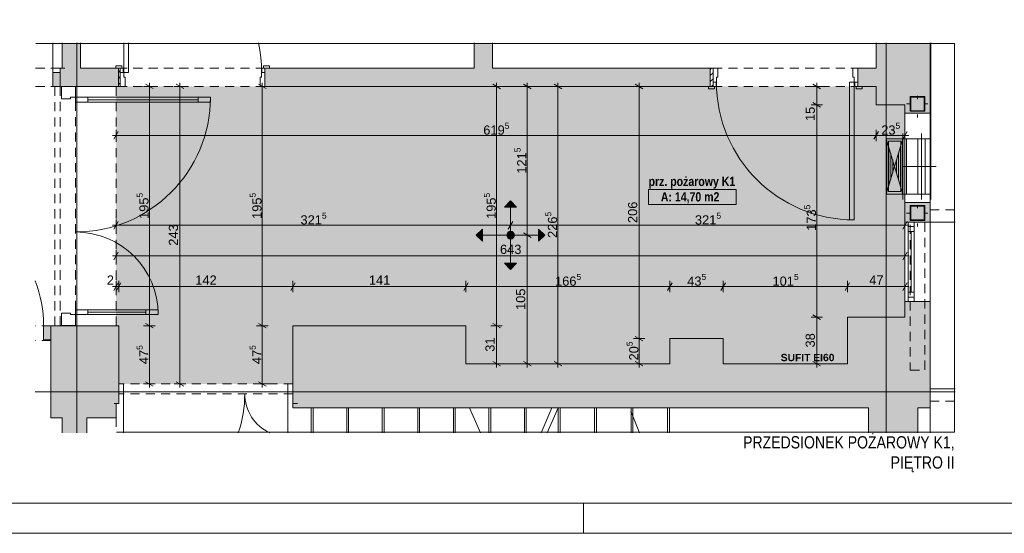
# Paper-space layout 'A-56 UKŁAD SUFITÓW PODWIESZONYCH' of a CAD drawing. Header units: millimetres. Extents: x 0 to 800, y 0 to 594.
# Tile 6 of 27: x 348 to 509, y 0 to 84. Entities that reach past the tile are written whole.
import ezdxf
from ezdxf.xclip import XClip

# ---------------------------------------------------------------- set-up
doc = ezdxf.new("R2010")
doc.units = ezdxf.units.MM
doc.header["$MEASUREMENT"] = 0
doc.header["$XCLIPFRAME"] = 0
for name, pattern in [('DASHDOT', [254, 127, -63.5, 0, -63.5]), ('DASHDOTX2', [1000, 500, -250, 0, -250]), ('DOT2', [3, 0.5, -2.5]), ('GESTRICHELT2', [93.75, 62.5, -31.25]), ('Przer. długie kreski', [2.5, 1.5, -1]), ('PRZERYWANA_DU_A', [550, 350, -200])]:
    doc.linetypes.add(name, pattern=pattern)
for name, color, linetype, lineweight in [('A_Arkusz_Nr_pióra__1', 7, 'Continuous', 20), ('A_opis_Nr_pióra__1', 7, 'Continuous', 20), ('A_strefy_Nr_pióra__1', 7, 'Continuous', 20), ('A_sufity projektowane wymiary_Nr_pióra__1', 7, 'Continuous', 20), ('A_sufity projektowane wymiary_Nr_pióra__2', 8, 'Continuous', 13), ('A_ściany proj_Nr_pióra__1', 7, 'Continuous', 20), ('A_ściany_Nr_pióra__1', 7, 'Continuous', 20), ('Drzwi Archicad_Nr_pióra__1', 7, 'Continuous', 20), ('Drzwi Archicad_Nr_pióra__3', 252, 'Continuous', 13)]:
    doc.layers.add(name, color=color, linetype=linetype, lineweight=lineweight)
for name, color, linetype, lineweight, true_color in [('A_Arkusz_Nr_pióra__237', 7, 'Continuous', 5, 0x343434), ('A_konstrukcja stalowa_Nr_pióra__10', 7, 'Continuous', 13, 0x4b4b4b), ('A_konstrukcja_Nr_pióra__10', 7, 'Continuous', 13, 0x4b4b4b), ('A_osie_Nr_pióra__16', 7, 'Continuous', 5, 0x0f0f0f), ('A_sanitarne_Nr_pióra__6', 7, 'Continuous', 13, 0xa9a9a9), ('A_schody_Nr_pióra__10', 7, 'Continuous', 13, 0x4b4b4b), ('A_schody_Nr_pióra__4', 7, 'Continuous', 18, 0x4b4b4b), ('A_sufity projektowane opisy_Nr_pióra__19', 7, 'Continuous', 5, 0x191919), ('A_sufity projektowane opisy_Nr_pióra__8', 7, 'Continuous', 13, 0x4c4c4c), ('A_ściany proj_Nr_pióra__21', 7, 'Continuous', 5, 0xb0b0b0), ('A_ściany_Nr_pióra__10', 7, 'Continuous', 13, 0x4b4b4b), ('A_ściany_Nr_pióra__19', 7, 'Continuous', 5, 0x191919), ('Nowe_A_sufity projektowane opisy_Nr_pióra__19', 7, 'Continuous', 5, 0x191919), ('Okna Archicada_Nr_pióra__19', 7, 'Continuous', 5, 0x191919)]:
    doc.layers.add(name, color=color, linetype=linetype, lineweight=lineweight, true_color=true_color)
for name, color, linetype in [('A_konstrukcja stalowa', 7, 'Continuous'), ('A_sufity projektowane', 7, 'Continuous'), ('A_ściany', 7, 'Continuous'), ('A_ściany proj', 7, 'Continuous'), ('Drzwi Archicad', 7, 'Continuous'), ('Nowe_A_strefy', 7, 'Continuous'), ('Nowe_A_sufity projektowane opisy', 7, 'Continuous')]:
    doc.layers.add(name, color=color, linetype=linetype)
doc.styles.add('STYL_AUTOMATYCZNY_1', font='arial.ttf')
doc.styles.add('STYL_AUTOMATYCZNY_2', font='ARIALN.TTF')
doc.styles.add('STYL_AUTOMATYCZNY_3', font='arial.ttf')
doc.styles.add('STYL_AUTOMATYCZNY_4', font='arial.ttf')
doc.styles.add('STYL_AUTOMATYCZNY_5', font='ARIALN.TTF')
pattern_1 = [(45, (-3721.2302, -867.0413), (-0.49497475, 0.49497475), [])]
pattern_2 = [(0, (-3721.2302, -867.0413), (0, 1), [0, -1])]

# ---------------------------------------------------------------- blocks, each defined once
blk = doc.blocks.new('Rysunek_7_7', base_point=(-3721.23, -867.04))
at = {"layer": 'A_konstrukcja stalowa', "linetype": 'Continuous', "lineweight": 0, "true_color": 0x252525}
h = blk.add_hatch(color=250, dxfattribs=at)
h.paths.add_polyline_path([(493.25, 68.89), (495.65, 68.89), (495.65, 71.29), (493.25, 71.29)])
h.paths.add_polyline_path([(493.35, 68.99), (493.35, 71.19), (495.55, 71.19), (495.55, 68.99)], flags=0)
h = blk.add_hatch(color=250, dxfattribs=at)
h.paths.add_polyline_path([(493.25, 51.09), (495.65, 51.09), (495.65, 53.49), (493.25, 53.49)])
h.paths.add_polyline_path([(493.35, 51.19), (493.35, 53.39), (495.55, 53.39), (495.55, 51.19)], flags=0)
at = {"layer": 'A_sufity projektowane', "linetype": 'Continuous', "lineweight": 0, "true_color": 0x4b4b4b}
h = blk.add_hatch(dxfattribs=at)
h.set_pattern_fill('do_wyburzenia_0007', color=251, style=0, pattern_type=2)
h.set_pattern_definition([(0, (423.85285, 49.7493), (0, 0.75), [0, -0.75])])
h.paths.add_polyline_path([(363.76, 33.89), (364.18, 33.89), (364.18, 24.39), (392.58, 24.39), (392.58, 33.89), (420.8, 33.89), (420.8, 27.69), (454.06, 27.69), (454.06, 31.79), (462.76, 31.79), (462.76, 27.69), (483.02, 27.69), (483.02, 35.29), (492.4, 35.29), (492.4, 69.95), (487.7, 69.95), (487.7, 72.95), (363.76, 72.95)])
at = {"layer": 'A_ściany', "linetype": 'Continuous', "lineweight": 0, "true_color": 0x000000}
for points in [[(354.98, 80.05), (354.98, 72.94), (357.98, 72.94), (357.98, 80.05)], [(422.14, 80.05), (422.14, 72.94), (425.14, 72.94), (425.14, 80.05)], [(487.7, 80.05), (487.7, 69.95), (496.5, 69.95), (496.5, 80.05)], [(354.98, 75.95), (354.64, 75.95), (354.64, 72.95), (354.98, 72.95)], [(364.14, 72.95), (364.14, 75.95), (357.98, 75.95), (357.98, 72.95)], [(422.14, 75.95), (388.04, 75.95), (388.04, 72.95), (422.14, 72.95)], [(460.64, 72.95), (460.64, 75.95), (425.14, 75.95), (425.14, 72.95)], [(484.7, 75.95), (484.7, 72.95), (487.7, 72.95), (487.7, 75.95)], [(496.5, 69.95), (492.4, 69.95), (492.4, 68.59), (493.9, 68.59), (496.5, 68.59)], [(492.4, 50.79), (496.5, 50.79), (496.5, 53.99), (493.9, 53.99), (492.4, 53.99)], [(492.4, 35.29), (496.5, 20.49), (496.5, 37.87), (492.4, 37.87)], [(363.76, 33.89), (353.14, 33.89), (353.14, 18.88), (363.76, 18.88)], [(363.76, 21.19), (364.18, 21.19), (364.18, 33.89), (363.76, 33.89)], [(392.58, 21.19), (392.6, 21.19), (392.6, 33.89), (392.58, 33.89)], [(420.8, 33.89), (392.6, 33.89), (392.6, 20.49), (420.8, 20.49)], [(492.4, 35.29), (483.02, 35.29), (483.02, 20.49), (496.5, 20.49)], [(462.76, 31.79), (454.06, 31.79), (454.06, 20.49), (462.76, 20.49)], [(454.06, 27.69), (420.8, 27.69), (420.8, 20.49), (454.06, 20.49)], [(483.02, 27.69), (462.76, 27.69), (462.76, 20.49), (483.02, 20.49)], [(486.46, 20.49), (486.46, 16.39), (494.5, 16.39), (494.5, 20.49)], [(358.98, 18.88), (354.98, 18.88), (354.98, 16.39), (358.98, 16.39)]]:
    blk.add_hatch(color=18, dxfattribs=at).paths.add_polyline_path(points)
at = {"layer": 'A_ściany proj', "linetype": 'Continuous', "lineweight": 0, "true_color": 0x000000}
h = blk.add_hatch(dxfattribs=at)
h.set_pattern_fill('bloczki_ceramiczne_0007', color=18, style=0, pattern_type=2)
h.set_pattern_definition(pattern_1)
h.paths.add_polyline_path([(364.14, 72.95), (364.44, 72.95), (364.44, 75.95), (364.14, 75.95)])
h = blk.add_hatch(dxfattribs=at)
h.set_pattern_fill('bloczki_ceramiczne_0007', color=18, style=0, pattern_type=2)
h.set_pattern_definition(pattern_1)
h.paths.add_polyline_path([(460.64, 72.95), (461.1, 72.95), (461.1, 75.95), (460.64, 75.95)])
at = {"layer": 'A_ściany proj', "linetype": 'Continuous', "lineweight": 0, "true_color": 0x4b4b4b}
h = blk.add_hatch(dxfattribs=at)
h.set_pattern_fill('gypsum_0007', color=251, style=0, pattern_type=2)
h.set_pattern_definition(pattern_2)
h.paths.add_polyline_path([(354.65, 33.89), (354.9, 33.89), (354.9, 33.95), (354.65, 33.95)])
h = blk.add_hatch(dxfattribs=at)
h.set_pattern_fill('gypsum_0007', color=251, style=0, pattern_type=2)
h.set_pattern_definition(pattern_2)
h.paths.add_polyline_path([(355.15, 33.95), (354.9, 33.95), (354.9, 33.89), (355.15, 33.89)])
h = blk.add_hatch(dxfattribs=at)
h.set_pattern_fill('batt_insulation_0007', color=251, style=0, pattern_type=2)
h.set_pattern_definition([(60, (-3721.23022, -867.04132), (-0.259807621, 0.15), []), (120, (-3721.23022, -867.04132), (0.259807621, 0.15), [])])
h.paths.add_polyline_path([(356.65, 33.95), (355.15, 33.95), (355.15, 33.89), (356.65, 33.89)])
h = blk.add_hatch(dxfattribs=at)
h.set_pattern_fill('gypsum_0007', color=251, style=0, pattern_type=2)
h.set_pattern_definition(pattern_2)
h.paths.add_polyline_path([(356.65, 33.89), (356.9, 33.89), (356.9, 33.95), (356.65, 33.95)])
h = blk.add_hatch(dxfattribs=at)
h.set_pattern_fill('gypsum_0007', color=251, style=0, pattern_type=2)
h.set_pattern_definition(pattern_2)
h.paths.add_polyline_path([(356.9, 33.95), (356.9, 33.89), (357.15, 33.89), (357.15, 33.95)])
at = {"layer": 'Drzwi Archicad', "linetype": 'Continuous', "lineweight": 0, "true_color": 0xfdfdfd}
for points in [[(354.64, 75.25), (353.44, 75.25), (353.44, 72.95), (354.64, 72.95)], [(353.14, 31.59), (353.14, 33.89), (351.94, 33.89), (351.94, 31.59)]]:
    blk.add_hatch(color=7, dxfattribs=at).paths.add_polyline_path(points)
at = {"layer": 'Nowe_A_strefy', "linetype": 'Continuous', "lineweight": 0, "true_color": 0x191919}
blk.add_hatch(color=250, dxfattribs=at).paths.add_polyline_path([(428.08, 49.29, 1), (428.08, 48.05, 0.414214), (428.7, 48.67, 0.414214)])
at = {"layer": 'Nowe_A_sufity projektowane opisy', "linetype": 'Continuous', "lineweight": 0, "true_color": 0x191919}
for points in [[(428.08, 54.25), (427.08, 53.25), (429.08, 53.25)], [(422.5, 48.67), (423.5, 47.67), (423.5, 49.67)], [(433.66, 48.67), (432.66, 49.67), (432.66, 47.67)], [(428.08, 43.09), (429.08, 44.09), (427.08, 44.09)]]:
    blk.add_hatch(color=250, dxfattribs=at).paths.add_polyline_path(points)
at = {"layer": 'A_konstrukcja stalowa_Nr_pióra__10', "color": 251, "linetype": 'DOT2', "lineweight": 13, "true_color": 0x4b4b4b}
for p, q in [((494.45, 67.89), (494.45, 72.29)), ((492.65, 70.09), (496.25, 70.09)), ((494.45, 50.09), (494.45, 54.49)), ((492.65, 52.29), (496.25, 52.29))]:
    blk.add_line(p, q, dxfattribs=at)
at = {"layer": 'A_konstrukcja stalowa_Nr_pióra__10', "color": 251, "linetype": 'Continuous', "lineweight": 13, "true_color": 0x4b4b4b}
for p, q in [((495.65, 71.29), (493.25, 71.29)), ((493.25, 71.29), (493.25, 68.89)), ((493.35, 68.99), (493.35, 71.19)), ((493.35, 71.19), (495.55, 71.19)), ((495.55, 71.19), (495.55, 68.99)), ((495.65, 68.89), (495.65, 71.29)), ((493.25, 68.89), (495.65, 68.89)), ((495.55, 68.99), (493.35, 68.99)), ((495.65, 53.49), (493.25, 53.49)), ((493.25, 53.49), (493.25, 51.09)), ((493.35, 51.19), (493.35, 53.39)), ((493.35, 53.39), (495.55, 53.39)), ((495.55, 53.39), (495.55, 51.19)), ((495.65, 51.09), (495.65, 53.49)), ((493.25, 51.09), (495.65, 51.09)), ((495.55, 51.19), (493.35, 51.19))]:
    blk.add_line(p, q, dxfattribs=at)
at = {"layer": 'A_konstrukcja stalowa_Nr_pióra__10', "color": 251, "linetype": 'Przer. długie kreski', "lineweight": 13, "true_color": 0x4b4b4b, "flags": 128}
blk.add_lwpolyline([(493.25, 26.61), (495.65, 26.61), (495.65, 51.09), (493.25, 51.09)], close=True, dxfattribs=at)
at = {"layer": 'A_konstrukcja_Nr_pióra__10', "color": 251, "linetype": 'Przer. długie kreski', "lineweight": 13, "true_color": 0x4b4b4b}
for p, q in [((353.76, 33.89), (353.76, 72.89)), ((354.65, 33.89), (354.65, 72.95)), ((363.76, 33.89), (363.76, 72.89)), ((363.76, 18.88), (363.75, 16.39))]:
    blk.add_line(p, q, dxfattribs=at)
at = {"layer": 'A_osie_Nr_pióra__16', "color": 250, "linetype": 'DASHDOTX2', "lineweight": 5, "true_color": 0x0f0f0f}
for p, q in [((357.36, 80.05), (357.36, 16.39)), ((489.36, 80.05), (489.36, 16.39)), ((500.6, 23.11), (350.55, 23.11))]:
    blk.add_line(p, q, dxfattribs=at)
at = {"layer": 'A_sanitarne_Nr_pióra__6', "color": 253, "linetype": 'Continuous', "lineweight": 13, "true_color": 0xa9a9a9}
for p, q in [((496.6, 54.49), (496.6, 80.05)), ((489.36, 54.49), (489.36, 65.29)), ((496.6, 64.39), (489.36, 64.39)), ((489.36, 55.39), (492.06, 64.39)), ((492.06, 55.39), (489.36, 64.39)), ((492.06, 54.49), (492.06, 65.29)), ((492.06, 54.49), (492.06, 65.29)), ((492.66, 55.39), (492.66, 64.39)), ((494.5, 55.39), (494.5, 64.39)), ((495.1, 54.49), (495.1, 65.29)), ((495.7, 55.39), (495.7, 64.39)), ((489.44, 55.66), (489.44, 64.12)), ((491.71, 63.99), (489.71, 63.99)), ((489.71, 63.99), (489.71, 55.79)), ((489.76, 56.71), (489.76, 63.06)), ((491.67, 56.71), (491.67, 63.06)), ((491.71, 55.79), (491.71, 63.99)), ((491.98, 55.66), (491.98, 64.12)), ((490.08, 57.77), (490.08, 62.01)), ((491.35, 57.77), (491.35, 62.01)), ((490.4, 58.83), (490.4, 60.95)), ((491.03, 58.83), (491.03, 60.95)), ((496.6, 55.39), (489.36, 55.39)), ((489.71, 55.79), (491.71, 55.79))]:
    blk.add_line(p, q, dxfattribs=at)
at = {"layer": 'A_sanitarne_Nr_pióra__6', "color": 253, "linetype": 'DASHDOT', "lineweight": 13, "true_color": 0xa9a9a9}
blk.add_line((497.5, 59.89), (492.06, 59.89), dxfattribs=at)
at = {"layer": 'A_schody_Nr_pióra__10', "color": 251, "linetype": 'GESTRICHELT2', "lineweight": 13, "true_color": 0x4b4b4b}
for p, q in [((395.88, 20.49), (395.88, 16.39)), ((401.67, 20.49), (401.67, 16.39)), ((407.47, 20.49), (407.47, 16.39)), ((413.26, 20.49), (413.26, 16.39)), ((419.06, 20.49), (419.06, 16.39)), ((424.85, 20.49), (424.85, 16.39)), ((430.64, 20.49), (430.64, 16.39)), ((436.16, 20.49), (436.16, 16.39)), ((442.1, 20.49), (442.1, 16.39)), ((448.05, 20.49), (448.05, 16.39)), ((454, 20.49), (454, 16.39))]:
    blk.add_line(p, q, dxfattribs=at)
at = {"layer": 'A_schody_Nr_pióra__4', "color": 251, "linetype": 'Continuous', "lineweight": 18, "true_color": 0x4b4b4b}
for p, q in [((395.58, 20.49), (395.58, 16.39)), ((401.37, 20.49), (401.37, 16.39)), ((407.17, 20.49), (407.17, 16.39)), ((412.96, 20.49), (412.96, 16.39)), ((418.76, 20.49), (418.76, 16.39)), ((421.4, 20.49), (423.17, 16.39)), ((424.55, 20.49), (424.55, 16.39)), ((430.34, 20.49), (430.34, 16.39)), ((433.08, 16.39), (434.84, 20.49)), ((434.08, 16.39), (435.84, 20.49)), ((435.86, 20.49), (435.86, 16.39)), ((441.8, 20.49), (441.8, 16.39)), ((447.68, 19.94), (449.1, 16.39)), ((447.75, 20.49), (447.75, 16.39)), ((453.7, 20.49), (453.7, 16.39))]:
    blk.add_line(p, q, dxfattribs=at)
at = {"layer": 'A_strefy_Nr_pióra__1', "color": 7, "linetype": 'Continuous', "lineweight": 20}
for p, q in [((450.59, 56.15), (450.59, 53.68)), ((450.59, 56.15), (464.87, 56.15)), ((464.87, 56.15), (464.87, 53.68)), ((450.59, 53.68), (464.87, 53.68))]:
    blk.add_line(p, q, dxfattribs=at)
at = {"layer": 'A_sufity projektowane opisy_Nr_pióra__19', "color": 250, "linetype": 'PRZERYWANA_DU_A', "lineweight": 5, "true_color": 0x191919, "flags": 128}
blk.add_lwpolyline([(350.65, 79.95), (500.5, 79.95), (500.5, 16.49), (350.65, 16.49)], close=True, dxfattribs=at)
at = {"layer": 'A_sufity projektowane wymiary_Nr_pióra__1', "color": 7, "linetype": 'Continuous', "lineweight": 20}
for p, q in [((369.8, 72.59), (368.55, 73.31)), ((374.8, 72.59), (373.55, 73.31)), ((388.22, 72.59), (386.97, 73.31)), ((426.42, 72.58), (425.17, 73.3)), ((431.42, 72.58), (430.17, 73.3)), ((436.43, 72.58), (435.17, 73.3)), ((449.68, 72.58), (448.43, 73.3)), ((478.65, 72.58), (477.39, 73.3)), ((477.39, 70.31), (478.65, 69.59)), ((364.12, 65.57), (363.4, 64.32)), ((488.06, 65.57), (487.34, 64.32)), ((492.04, 64.32), (492.76, 65.57)), ((364.12, 50.91), (363.4, 49.66)), ((428.44, 50.91), (427.72, 49.66)), ((492.04, 49.66), (492.76, 50.91)), ((430.17, 49.03), (431.42, 48.31)), ((364.12, 45.91), (363.4, 44.66)), ((492.04, 44.66), (492.76, 45.91)), ((364.12, 40.91), (363.4, 39.66)), ((364.54, 40.91), (363.82, 39.66)), ((392.96, 40.91), (392.24, 39.66)), ((421.16, 40.91), (420.44, 39.66)), ((454.42, 40.91), (453.7, 39.66)), ((463.12, 40.91), (462.4, 39.66)), ((483.38, 40.91), (482.66, 39.66)), ((492.04, 39.66), (492.76, 40.91)), ((477.39, 35.65), (478.65, 34.93)), ((368.55, 34.25), (369.8, 33.53)), ((386.97, 34.25), (388.22, 33.53)), ((425.17, 34.25), (426.42, 33.53)), ((448.43, 32.15), (449.68, 31.43)), ((425.17, 28.05), (426.42, 27.33)), ((430.17, 28.05), (431.42, 27.33)), ((435.17, 28.05), (436.43, 27.33)), ((448.43, 28.05), (449.68, 27.33)), ((477.39, 28.05), (478.65, 27.33)), ((368.55, 24.75), (369.8, 24.03)), ((373.55, 24.75), (374.8, 24.03)), ((386.97, 24.75), (388.22, 24.03))]:
    blk.add_line(p, q, dxfattribs=at)
at = {"layer": 'A_sufity projektowane wymiary_Nr_pióra__2', "color": 8, "linetype": 'Continuous', "lineweight": 13}
for p, q in [((370.12, 72.95), (368.24, 72.95)), ((369.18, 72.95), (369.18, 73.56)), ((369.18, 33.89), (369.18, 72.95)), ((375.12, 72.95), (373.24, 72.95)), ((374.18, 72.95), (374.18, 73.56)), ((374.18, 24.39), (374.18, 72.95)), ((388.54, 72.95), (386.66, 72.95)), ((387.6, 72.95), (387.6, 73.56)), ((387.6, 33.89), (387.6, 72.95)), ((426.74, 72.94), (424.86, 72.94)), ((425.8, 72.94), (425.8, 73.55)), ((425.8, 33.89), (425.8, 72.94)), ((431.74, 72.94), (429.86, 72.94)), ((430.8, 72.94), (430.8, 73.55)), ((430.8, 48.67), (430.8, 72.94)), ((436.74, 72.94), (434.86, 72.94)), ((435.8, 72.94), (435.8, 73.55)), ((435.8, 27.69), (435.8, 72.94)), ((450, 72.94), (448.12, 72.94)), ((449.06, 72.94), (449.06, 73.55)), ((449.06, 31.79), (449.06, 72.94)), ((478.96, 72.94), (477.08, 72.94)), ((478.02, 72.94), (478.02, 73.55)), ((478.02, 69.95), (478.02, 72.94)), ((478.96, 69.95), (477.08, 69.95)), ((478.02, 35.29), (478.02, 69.95)), ((363.76, 64.01), (363.76, 65.89)), ((487.7, 64.01), (487.7, 65.89)), ((492.4, 64.01), (492.4, 65.89)), ((363.15, 64.95), (363.76, 64.95)), ((363.76, 64.95), (487.7, 64.95)), ((487.7, 64.95), (492.4, 64.95)), ((492.4, 64.95), (493.01, 64.95)), ((363.15, 50.29), (363.76, 50.29)), ((363.76, 49.35), (363.76, 51.23)), ((363.76, 50.29), (428.08, 50.29)), ((428.08, 49.35), (428.08, 51.23)), ((428.08, 50.29), (492.4, 50.29)), ((492.4, 49.35), (492.4, 51.23)), ((492.4, 50.29), (493.01, 50.29)), ((431.74, 48.67), (429.86, 48.67)), ((430.8, 27.69), (430.8, 48.67)), ((363.15, 45.29), (363.76, 45.29)), ((363.76, 44.35), (363.76, 46.23)), ((363.76, 45.29), (492.4, 45.29)), ((492.4, 44.35), (492.4, 46.23)), ((492.4, 45.29), (493.01, 45.29)), ((363.15, 40.29), (363.76, 40.29)), ((363.76, 39.35), (363.76, 41.23)), ((363.76, 40.29), (364.18, 40.29)), ((364.18, 39.35), (364.18, 41.23)), ((364.18, 40.29), (392.6, 40.29)), ((392.6, 39.35), (392.6, 41.23)), ((392.6, 40.29), (420.8, 40.29)), ((420.8, 39.35), (420.8, 41.23)), ((420.8, 40.29), (454.06, 40.29)), ((454.06, 39.35), (454.06, 41.23)), ((454.06, 40.29), (462.76, 40.29)), ((462.76, 39.35), (462.76, 41.23)), ((462.76, 40.29), (483.02, 40.29)), ((483.02, 39.35), (483.02, 41.23)), ((483.02, 40.29), (492.4, 40.29)), ((492.4, 39.35), (492.4, 41.23)), ((492.4, 40.29), (493.01, 40.29)), ((370.12, 33.89), (368.24, 33.89)), ((369.18, 24.39), (369.18, 33.89)), ((388.54, 33.89), (386.66, 33.89)), ((387.6, 24.39), (387.6, 33.89)), ((426.74, 33.89), (424.86, 33.89)), ((425.8, 27.69), (425.8, 33.89)), ((478.96, 35.29), (477.08, 35.29)), ((478.02, 27.69), (478.02, 35.29)), ((450, 31.79), (448.12, 31.79)), ((449.06, 27.69), (449.06, 31.79)), ((426.74, 27.69), (424.86, 27.69)), ((425.8, 27.08), (425.8, 27.69)), ((431.74, 27.69), (429.86, 27.69)), ((430.8, 27.08), (430.8, 27.69)), ((436.74, 27.69), (434.86, 27.69)), ((435.8, 27.08), (435.8, 27.69)), ((450, 27.69), (448.12, 27.69)), ((449.06, 27.08), (449.06, 27.69)), ((478.96, 27.69), (477.08, 27.69)), ((478.02, 27.08), (478.02, 27.69)), ((370.12, 24.39), (368.24, 24.39)), ((369.18, 23.78), (369.18, 24.39)), ((375.12, 24.39), (373.24, 24.39)), ((374.18, 23.78), (374.18, 24.39)), ((388.54, 24.39), (386.66, 24.39)), ((387.6, 23.78), (387.6, 24.39))]:
    blk.add_line(p, q, dxfattribs=at)
at = {"layer": 'A_ściany proj_Nr_pióra__1', "color": 7, "linetype": 'Continuous', "lineweight": 20, "flags": 128}
for points in [[(364.44, 75.95), (364.14, 75.95)], [(364.14, 75.95), (364.14, 72.95)], [(364.44, 72.95), (364.44, 75.95)], [(461.1, 75.95), (460.64, 75.95)], [(460.64, 75.95), (460.64, 72.95)], [(461.1, 72.95), (461.1, 75.95)], [(364.14, 72.95), (364.44, 72.95)], [(460.64, 72.95), (461.1, 72.95)], [(354.65, 33.95), (354.65, 33.89)]]:
    blk.add_lwpolyline(points, dxfattribs=at)
at = {"layer": 'A_ściany proj_Nr_pióra__21', "color": 253, "linetype": 'Continuous', "lineweight": 5, "true_color": 0xb0b0b0}
for p, q in [((354.85, 72.95), (354.65, 72.95)), ((354.9, 72.95), (354.85, 72.95)), ((355.15, 72.95), (354.9, 72.95)), ((356.65, 72.95), (355.15, 72.95)), ((356.9, 72.95), (356.65, 72.95)), ((357.15, 72.95), (356.9, 72.95)), ((354.85, 33.95), (354.65, 33.95)), ((354.9, 33.95), (354.85, 33.95)), ((354.9, 33.95), (354.9, 33.89)), ((355.15, 33.95), (354.9, 33.95)), ((355.15, 33.95), (355.15, 33.89)), ((356.65, 33.95), (355.15, 33.95)), ((356.65, 33.89), (356.65, 33.95)), ((356.9, 33.95), (356.65, 33.95)), ((356.9, 33.89), (356.9, 33.95)), ((357.15, 33.95), (356.9, 33.95))]:
    blk.add_line(p, q, dxfattribs=at)
at = {"layer": 'A_ściany proj_Nr_pióra__21', "color": 253, "linetype": 'Continuous', "lineweight": 5, "true_color": 0xb0b0b0, "flags": 128}
for points in [[(354.65, 33.89), (354.9, 33.89)], [(354.9, 33.89), (355.15, 33.89)], [(355.15, 33.89), (356.65, 33.89)], [(356.65, 33.89), (356.9, 33.89)], [(356.9, 33.89), (357.15, 33.89)]]:
    blk.add_lwpolyline(points, dxfattribs=at)
at = {"layer": 'A_ściany_Nr_pióra__1', "color": 7, "linetype": 'Continuous', "lineweight": 20}
for p, q in [((354.64, 75.95), (355.38, 75.95)), ((354.64, 75.25), (354.64, 75.95)), ((364.44, 75.95), (363.7, 75.95)), ((364.44, 75.25), (364.44, 75.95)), ((388.04, 75.95), (388.78, 75.95)), ((388.04, 75.25), (388.04, 75.95)), ((461.1, 75.95), (461.1, 73.65)), ((484.7, 75.95), (484.7, 73.65)), ((354.64, 72.95), (354.64, 75.25)), ((364.44, 72.95), (364.44, 75.25)), ((388.04, 72.95), (388.04, 75.25)), ((354.64, 72.95), (355.58, 72.95)), ((461.1, 72.95), (460.36, 72.95)), ((461.1, 73.65), (461.1, 72.95)), ((484.7, 73.65), (484.7, 72.95)), ((484.7, 72.95), (485.44, 72.95)), ((493.9, 68.59), (492.4, 68.59)), ((493.9, 68.59), (496.5, 68.59)), ((493.9, 53.99), (492.4, 53.99)), ((493.9, 53.99), (496.5, 53.99)), ((496.5, 50.79), (492.4, 50.79)), ((496.5, 37.87), (492.4, 37.87)), ((353.14, 33.89), (354.08, 33.89)), ((353.14, 33.89), (353.14, 31.59)), ((364.18, 33.89), (363.44, 33.89)), ((364.18, 24.39), (364.18, 33.89)), ((392.58, 33.89), (393.32, 33.89)), ((392.58, 24.39), (392.58, 33.89)), ((353.14, 31.59), (353.14, 18.88)), ((364.18, 22.79), (364.18, 24.39)), ((392.58, 22.79), (392.58, 24.39)), ((364.18, 21.19), (364.18, 22.79)), ((364.18, 21.19), (364.18, 22.79)), ((392.58, 21.19), (392.58, 22.79)), ((392.58, 21.19), (392.58, 22.79)), ((364.18, 21.19), (363.44, 21.19)), ((392.58, 21.19), (393.32, 21.19)), ((496.5, 20.49), (496.5, 16.39)), ((353.14, 18.88), (353.88, 18.88))]:
    blk.add_line(p, q, dxfattribs=at)
at = {"layer": 'A_ściany_Nr_pióra__1', "color": 7, "linetype": 'Continuous', "lineweight": 20, "flags": 128}
for points in [[(354.98, 80.05), (354.98, 75.95)], [(357.98, 75.95), (357.98, 80.05)], [(422.14, 80.05), (422.14, 75.95)], [(425.14, 75.95), (425.14, 80.05)], [(487.7, 80.05), (487.7, 75.95)], [(496.5, 69.95), (496.5, 80.05)], [(354.98, 75.95), (354.64, 75.95)], [(364.14, 75.95), (357.98, 75.95)], [(364.14, 72.95), (364.14, 75.95)], [(422.14, 75.95), (388.04, 75.95)], [(460.64, 75.95), (425.14, 75.95)], [(460.64, 72.95), (460.64, 75.95)], [(487.7, 75.95), (484.7, 75.95)], [(354.64, 72.95), (354.98, 72.95)], [(354.98, 72.94), (357.98, 72.94)], [(357.98, 72.95), (364.14, 72.95)], [(388.04, 72.95), (422.14, 72.95)], [(422.14, 72.94), (425.14, 72.94)], [(425.14, 72.95), (460.64, 72.95)], [(484.7, 72.95), (487.7, 72.95)], [(487.7, 72.95), (487.7, 69.95)], [(487.7, 69.95), (492.4, 69.95)], [(492.4, 69.95), (492.4, 68.59)], [(496.5, 68.59), (496.5, 69.95)], [(492.4, 53.99), (492.4, 50.79)], [(496.5, 50.79), (496.5, 53.99)], [(492.4, 37.87), (492.4, 35.29)], [(496.5, 20.49), (496.5, 37.87)], [(363.76, 33.89), (353.14, 33.89)], [(364.18, 33.89), (363.76, 33.89)], [(392.6, 21.19), (392.6, 33.89)], [(420.8, 33.89), (392.6, 33.89)], [(392.6, 33.89), (392.6, 20.49)], [(420.8, 27.69), (420.8, 33.89)], [(492.4, 35.29), (483.02, 35.29)], [(483.02, 35.29), (483.02, 27.69)], [(462.76, 31.79), (454.06, 31.79)], [(454.06, 31.79), (454.06, 27.69)], [(462.76, 27.69), (462.76, 31.79)], [(454.06, 27.69), (420.8, 27.69)], [(483.02, 27.69), (462.76, 27.69)], [(363.76, 21.19), (364.18, 21.19)], [(363.76, 18.88), (363.76, 21.19)], [(392.58, 21.19), (392.6, 21.19)], [(392.6, 20.49), (420.8, 20.49)], [(420.8, 20.49), (454.06, 20.49)], [(454.06, 20.49), (462.76, 20.49)], [(462.76, 20.49), (483.02, 20.49)], [(483.02, 20.49), (486.46, 20.49)], [(486.46, 20.49), (486.46, 16.39)], [(494.5, 16.39), (494.5, 20.49)], [(494.5, 20.49), (496.5, 20.49)], [(353.14, 18.88), (354.98, 18.88)], [(354.98, 18.88), (354.98, 16.39)], [(358.98, 18.88), (363.76, 18.88)], [(358.98, 16.39), (358.98, 18.88)]]:
    blk.add_lwpolyline(points, dxfattribs=at)
at = {"layer": 'A_ściany_Nr_pióra__10', "color": 251, "linetype": 'Przer. długie kreski', "lineweight": 13, "true_color": 0x4b4b4b}
for p, q in [((354.64, 75.95), (350.55, 75.95)), ((354.64, 72.95), (350.55, 72.95)), ((496.5, 52.79), (500.6, 52.79)), ((353.14, 33.89), (350.55, 33.89)), ((353.14, 31.49), (350.55, 31.49)), ((392.6, 24.39), (364.26, 24.39)), ((392.6, 22.79), (364.26, 22.79)), ((496.5, 21.59), (500.6, 21.59))]:
    blk.add_line(p, q, dxfattribs=at)
at = {"layer": 'A_ściany_Nr_pióra__10', "color": 251, "linetype": 'Continuous', "lineweight": 13, "true_color": 0x4b4b4b}
for p, q in [((496.5, 50.79), (500.6, 50.79)), ((496.5, 23.59), (500.6, 23.59))]:
    blk.add_line(p, q, dxfattribs=at)
at = {"layer": 'A_ściany_Nr_pióra__19', "color": 250, "linetype": 'Continuous', "lineweight": 5, "true_color": 0x191919}
for p, q in [((492.4, 50.79), (492.4, 37.87)), ((496.5, 37.87), (496.5, 50.79))]:
    blk.add_line(p, q, dxfattribs=at)
at = {"layer": 'Drzwi Archicad_Nr_pióra__1', "color": 7, "linetype": 'Continuous', "lineweight": 20}
for p, q in [((353.44, 75.25), (353.44, 80.05)), ((354.64, 75.25), (354.64, 75.95)), ((354.64, 75.25), (354.64, 75.95)), ((354.64, 75.95), (355.38, 75.95)), ((354.64, 75.95), (355.38, 75.95)), ((354.64, 75.25), (353.44, 75.25)), ((353.44, 75.25), (353.44, 72.95)), ((354.64, 72.95), (354.64, 75.25)), ((354.64, 72.95), (354.64, 75.25)), ((354.64, 72.95), (354.64, 75.25)), ((353.44, 72.95), (354.64, 72.95)), ((354.64, 72.95), (355.58, 72.95)), ((354.64, 72.95), (355.58, 72.95)), ((351.94, 31.59), (351.94, 33.89)), ((351.94, 33.89), (353.14, 33.89)), ((353.14, 33.89), (353.14, 31.59)), ((353.14, 33.89), (353.14, 31.59)), ((353.14, 33.89), (353.14, 31.59)), ((353.14, 33.89), (354.08, 33.89)), ((353.14, 33.89), (354.08, 33.89)), ((364.18, 33.89), (363.44, 33.89)), ((364.18, 33.89), (363.44, 33.89)), ((364.18, 24.39), (364.18, 33.89)), ((364.18, 24.39), (364.18, 33.89)), ((392.58, 24.39), (392.58, 33.89)), ((392.58, 24.39), (392.58, 33.89)), ((392.58, 33.89), (393.32, 33.89)), ((392.58, 33.89), (393.32, 33.89)), ((353.14, 31.59), (351.94, 31.59)), ((353.14, 31.59), (353.14, 18.88)), ((353.14, 31.59), (353.14, 18.88)), ((364.98, 24.39), (364.18, 24.39)), ((364.18, 24.39), (364.18, 22.79)), ((364.18, 22.79), (364.18, 24.39)), ((364.18, 22.79), (364.18, 24.39)), ((364.98, 22.79), (364.98, 24.39)), ((392.58, 24.39), (391.78, 24.39)), ((391.78, 24.39), (391.78, 22.79)), ((392.58, 22.79), (392.58, 24.39)), ((392.58, 22.79), (392.58, 24.39)), ((392.58, 22.79), (392.58, 24.39)), ((364.18, 22.79), (364.98, 22.79)), ((364.18, 21.19), (364.18, 22.79)), ((364.18, 21.19), (364.18, 22.79)), ((364.18, 21.19), (364.18, 22.79)), ((364.98, 22.79), (364.98, 16.39)), ((391.78, 22.79), (392.58, 22.79)), ((391.78, 22.79), (391.78, 16.39)), ((392.58, 21.19), (392.58, 22.79)), ((392.58, 21.19), (392.58, 22.79)), ((392.58, 21.19), (392.58, 22.79)), ((364.18, 21.19), (363.44, 21.19)), ((364.18, 21.19), (363.44, 21.19)), ((392.58, 21.19), (393.32, 21.19)), ((392.58, 21.19), (393.32, 21.19)), ((353.14, 18.88), (353.88, 18.88)), ((353.14, 18.88), (353.88, 18.88))]:
    blk.add_line(p, q, dxfattribs=at)
for centre, radius, start, end in [((331.94, 33.89), 20, 0, 21.4871), ((364.98, 22.79), 19.76, 341.1019, 0), ((391.78, 22.79), 7.04, 180, 245.38)]:
    blk.add_arc(centre, radius, start, end, dxfattribs=at)
at = {"layer": 'Drzwi Archicad_Nr_pióra__3', "color": 252, "linetype": 'Continuous', "lineweight": 13}
for p, q in [((365, 80.05), (365, 75.25)), ((365.8, 75.25), (365.8, 80.05)), ((363.7, 75.95), (363.7, 76.33)), ((363.7, 76.33), (364.7, 76.33)), ((364.7, 75.95), (363.7, 75.95)), ((364.44, 75.95), (363.7, 75.95)), ((364.44, 75.95), (363.7, 75.95)), ((364.44, 75.25), (364.44, 75.95)), ((364.44, 75.95), (364.94, 75.95)), ((364.44, 75.25), (364.44, 75.95)), ((364.44, 75.25), (364.44, 75.95)), ((364.7, 76.33), (364.7, 75.95)), ((364.94, 75.95), (364.94, 75.25)), ((387.54, 75.25), (387.54, 75.95)), ((387.54, 75.95), (388.04, 75.95)), ((387.78, 76.33), (388.78, 76.33)), ((387.78, 75.95), (387.78, 76.33)), ((388.78, 75.95), (387.78, 75.95)), ((388.04, 75.95), (388.04, 75.25)), ((388.04, 75.25), (388.04, 75.95)), ((388.04, 75.25), (388.04, 75.95)), ((388.04, 75.95), (388.78, 75.95)), ((388.04, 75.95), (388.78, 75.95)), ((388.78, 76.33), (388.78, 75.95)), ((461.1, 73.65), (461.1, 75.95)), ((461.1, 75.95), (461.9, 75.95)), ((461.1, 75.95), (461.1, 73.65)), ((461.1, 75.95), (461.1, 73.65)), ((461.9, 75.95), (461.9, 74.45)), ((483.9, 74.45), (483.9, 75.95)), ((483.9, 75.95), (484.7, 75.95)), ((484.7, 75.95), (484.7, 73.65)), ((484.7, 75.95), (484.7, 73.65)), ((484.7, 75.95), (484.7, 73.65)), ((364.94, 75.25), (364.44, 75.25)), ((364.44, 72.95), (364.44, 75.25)), ((364.44, 75.25), (365, 75.25)), ((364.44, 72.95), (364.44, 75.25)), ((364.44, 72.95), (364.44, 75.25)), ((365, 75.25), (365, 74.45)), ((365, 75.25), (365.8, 75.25)), ((365, 74.45), (365.24, 74.45)), ((365.24, 74.45), (365.24, 72.95)), ((387.24, 72.95), (387.24, 74.45)), ((387.24, 74.45), (387.48, 74.45)), ((387.48, 74.45), (387.48, 75.25)), ((387.48, 75.25), (388.04, 75.25)), ((388.04, 75.25), (387.54, 75.25)), ((388.04, 75.25), (388.04, 72.95)), ((388.04, 72.95), (388.04, 75.25)), ((388.04, 72.95), (388.04, 75.25)), ((461.9, 74.45), (461.66, 74.45)), ((461.66, 74.45), (461.66, 73.65)), ((484.14, 74.45), (483.9, 74.45)), ((484.14, 73.65), (484.14, 74.45)), ((354.85, 72.95), (354.65, 72.95)), ((354.85, 72.95), (357.15, 72.95)), ((354.85, 70.95), (354.85, 72.95)), ((354.9, 72.95), (354.85, 72.95)), ((354.9, 72.95), (354.85, 72.95)), ((355.15, 72.95), (354.9, 72.95)), ((355.15, 72.95), (354.9, 72.95)), ((356.65, 72.95), (355.15, 72.95)), ((356.65, 72.95), (355.15, 72.95)), ((356.9, 72.95), (356.65, 72.95)), ((356.9, 72.95), (356.65, 72.95)), ((357.15, 72.95), (356.9, 72.95)), ((357.15, 72.95), (356.9, 72.95)), ((357.15, 72.95), (357.15, 71.19)), ((365.24, 72.95), (364.44, 72.95)), ((388.04, 72.95), (387.24, 72.95)), ((460.36, 72.57), (460.36, 72.95)), ((460.36, 72.95), (461.36, 72.95)), ((461.1, 72.95), (460.36, 72.95)), ((461.1, 72.95), (460.36, 72.95)), ((461.36, 72.57), (460.36, 72.57)), ((461.1, 72.95), (461.1, 73.65)), ((461.1, 73.65), (461.6, 73.65)), ((461.66, 73.65), (461.1, 73.65)), ((461.1, 73.65), (461.1, 72.95)), ((461.1, 73.65), (461.1, 72.95)), ((461.6, 72.95), (461.1, 72.95)), ((461.36, 72.95), (461.36, 72.57)), ((461.6, 73.65), (461.6, 72.95)), ((484.14, 73.65), (483.34, 73.65)), ((483.34, 73.65), (483.34, 51.17)), ((484.7, 73.65), (484.14, 73.65)), ((484.14, 51.17), (484.14, 73.65)), ((484.2, 72.95), (484.2, 73.65)), ((484.2, 73.65), (484.7, 73.65)), ((484.7, 72.95), (484.2, 72.95)), ((484.44, 72.95), (485.44, 72.95)), ((484.44, 72.57), (484.44, 72.95)), ((485.44, 72.57), (484.44, 72.57)), ((484.7, 73.65), (484.7, 72.95)), ((484.7, 73.65), (484.7, 72.95)), ((484.7, 73.65), (484.7, 72.95)), ((484.7, 72.95), (485.44, 72.95)), ((484.7, 72.95), (485.44, 72.95)), ((485.44, 72.95), (485.44, 72.57)), ((356.35, 70.95), (354.85, 70.95)), ((357.15, 71.19), (356.35, 71.19)), ((356.35, 71.19), (356.35, 70.95)), ((359.15, 71.19), (357.15, 71.19)), ((357.15, 71.19), (357.15, 70.39)), ((359.15, 70.39), (359.15, 71.19)), ((377.15, 70.79), (359.15, 70.79)), ((379.15, 71.19), (377.15, 71.19)), ((377.15, 71.19), (377.15, 70.39)), ((379.15, 70.39), (379.15, 71.19)), ((357.15, 70.39), (359.15, 70.39)), ((377.15, 70.39), (379.15, 70.39)), ((483.34, 51.17), (484.14, 51.17)), ((354.85, 35.95), (356.35, 35.95)), ((354.85, 33.95), (354.85, 35.95)), ((356.35, 35.95), (356.35, 35.71)), ((356.35, 35.71), (357.15, 35.71)), ((357.15, 36.51), (359.15, 36.51)), ((357.15, 35.71), (357.15, 36.51)), ((357.15, 35.71), (357.15, 33.95)), ((359.15, 35.71), (357.15, 35.71)), ((359.15, 36.51), (359.15, 35.71)), ((368.63, 36.11), (359.15, 36.11)), ((368.63, 35.71), (368.63, 36.51)), ((368.63, 36.51), (370.63, 36.51)), ((370.63, 35.71), (368.63, 35.71)), ((370.63, 36.51), (370.63, 35.71)), ((354.85, 33.95), (354.65, 33.95)), ((357.15, 33.95), (354.85, 33.95)), ((354.9, 33.95), (354.85, 33.95)), ((354.9, 33.95), (354.85, 33.95)), ((355.15, 33.95), (354.9, 33.95)), ((355.15, 33.95), (354.9, 33.95)), ((356.65, 33.95), (355.15, 33.95)), ((356.65, 33.95), (355.15, 33.95)), ((356.9, 33.95), (356.65, 33.95)), ((356.9, 33.95), (356.65, 33.95)), ((357.15, 33.95), (356.9, 33.95)), ((357.15, 33.95), (356.9, 33.95))]:
    blk.add_line(p, q, dxfattribs=at)
at = {"layer": 'Drzwi Archicad_Nr_pióra__3', "color": 252, "linetype": 'Przer. długie kreski', "lineweight": 13}
for p, q in [((388.04, 75.95), (364.44, 75.95)), ((461.1, 75.95), (484.7, 75.95)), ((354.65, 33.95), (354.65, 72.95)), ((357.15, 33.95), (357.15, 72.95)), ((388.04, 72.95), (364.44, 72.95)), ((461.1, 72.95), (484.7, 72.95))]:
    blk.add_line(p, q, dxfattribs=at)
at = {"layer": 'Drzwi Archicad_Nr_pióra__3', "color": 252, "linetype": 'Continuous', "lineweight": 13, "flags": 128}
for points in [[(377.15, 71.19), (359.15, 71.19), (359.15, 70.79), (377.15, 70.79)], [(377.15, 70.79), (359.15, 70.79), (359.15, 70.39), (377.15, 70.39)], [(368.63, 36.11), (359.15, 36.11), (359.15, 36.51), (368.63, 36.51)], [(368.63, 35.71), (359.15, 35.71), (359.15, 36.11), (368.63, 36.11)]]:
    blk.add_lwpolyline(points, close=True, dxfattribs=at)
at = {"layer": 'Drzwi Archicad_Nr_pióra__3', "color": 252, "linetype": 'Continuous', "lineweight": 13}
for centre, radius, start, end in [((365, 75.25), 22.48, 0, 12.3289), ((484.14, 73.65), 22.48, 180, 270), ((357.15, 71.19), 22, 270, 0), ((357.15, 35.71), 13.48, 0, 90)]:
    blk.add_arc(centre, radius, start, end, dxfattribs=at)
at = {"layer": 'Nowe_A_sufity projektowane opisy_Nr_pióra__19', "color": 250, "linetype": 'Continuous', "lineweight": 5, "true_color": 0x191919}
for p, q in [((428.08, 54.25), (427.08, 53.25)), ((429.08, 53.25), (427.08, 53.25)), ((428.08, 54.25), (429.08, 53.25)), ((428.08, 48.67), (428.08, 53.25)), ((422.5, 48.67), (423.5, 49.67)), ((422.5, 48.67), (423.5, 47.67)), ((423.5, 49.67), (423.5, 47.67)), ((428.08, 48.67), (423.5, 48.67)), ((428.08, 48.67), (432.66, 48.67)), ((428.08, 48.67), (428.08, 44.09)), ((432.66, 47.67), (432.66, 49.67)), ((433.66, 48.67), (432.66, 49.67)), ((433.66, 48.67), (432.66, 47.67)), ((427.08, 44.09), (429.08, 44.09)), ((428.08, 43.09), (427.08, 44.09)), ((428.08, 43.09), (429.08, 44.09))]:
    blk.add_line(p, q, dxfattribs=at)
blk.add_circle((428.08, 48.67), 0.623, dxfattribs=at)
blk.add_circle((428.08, 48.67), 0.623, dxfattribs=at)
at = {"layer": 'Okna Archicada_Nr_pióra__19', "color": 250, "linetype": 'Continuous', "lineweight": 5, "true_color": 0x191919}
for p, q in [((493.9, 68.59), (492.4, 68.59)), ((492.4, 53.99), (492.4, 68.59)), ((493.9, 68.59), (496.5, 68.59)), ((496.5, 53.99), (496.5, 68.59)), ((493.9, 53.99), (492.4, 53.99)), ((493.9, 53.99), (496.5, 53.99)), ((492.9, 37.87), (492.9, 50.79)), ((492.9, 50.79), (493.9, 50.79)), ((493.9, 50.09), (492.9, 50.09)), ((493.9, 50.79), (493.9, 37.87)), ((492.9, 49.29), (493.9, 49.29)), ((493.4, 39.37), (493.4, 49.29)), ((492.9, 39.37), (493.9, 39.37)), ((493.9, 38.57), (492.9, 38.57)), ((493.9, 37.87), (492.9, 37.87))]:
    blk.add_line(p, q, dxfattribs=at)
at = {"layer": 'A_strefy_Nr_pióra__1', "color": 7, "linetype": 'Continuous', "lineweight": 20, "char_height": 1.5, "attachment_point": 1, "style": 'STYL_AUTOMATYCZNY_5'}
for s, insert in [('\\A1;{\\pql;\\fArial Narrow|b1|i0|c238|p0;\\W1.000000;prz. pożarowy K1}', (450.59, 58.2)), ('\\A1;{\\pql;\\fArial Narrow|b1|i0|c238|p0;\\W1.000000;A: 14,70 m2}', (452.59, 55.68))]:
    blk.add_mtext(s, dxfattribs=dict(at, insert=insert))
at = {"layer": 'A_sufity projektowane opisy_Nr_pióra__8', "color": 251, "linetype": 'Continuous', "lineweight": 13, "true_color": 0x4c4c4c, "insert": (476.52, 28.69), "char_height": 1.2, "attachment_point": 5, "style": 'STYL_AUTOMATYCZNY_3'}
blk.add_mtext('\\A1;{\\pqc;\\fArial|b1|i0|c238|p0;\\W1.000000;SUFIT EI\\fArial|b1|i0|c238|p0;\\W1.000000;6\\fArial|b1|i0|c238|p0;\\W1.000000;0}', dxfattribs=at)
at = {"layer": 'A_sufity projektowane wymiary_Nr_pióra__1', "color": 7, "linetype": 'Continuous', "lineweight": 20, "char_height": 1.5, "attachment_point": 7, "style": 'STYL_AUTOMATYCZNY_1'}
for s, insert in [('\\A1;{\\pql;\\fArial|b0|i0|c238|p0;\\W1.000000;619\\fArial|b0|i0|c238|p0;\\W1.000000;\\A1{\\H.66x;\\S5^  ;}}', (423.64, 64.64)), ('\\A1;{\\pql;\\fArial|b0|i0|c238|p0;\\W1.000000;23\\fArial|b0|i0|c238|p0;\\W1.000000;\\A1{\\H.66x;\\S5^  ;}}', (488.53, 64.64)), ('\\A1;{\\pql;\\fArial|b0|i0|c238|p0;\\W1.000000;321\\fArial|b0|i0|c238|p0;\\W1.000000;\\A1{\\H.66x;\\S5^  ;}}', (393.83, 49.98)), ('\\A1;{\\pql;\\fArial|b0|i0|c238|p0;\\W1.000000;321\\fArial|b0|i0|c238|p0;\\W1.000000;\\A1{\\H.66x;\\S5^  ;}}', (458.15, 49.98)), ('\\A1;{\\pql;\\fArial|b0|i0|c238|p0;\\W1.000000;166\\fArial|b0|i0|c238|p0;\\W1.000000;\\A1{\\H.66x;\\S5^  ;}}', (435.34, 39.98)), ('\\A1;{\\pql;\\fArial|b0|i0|c238|p0;\\W1.000000;43\\fArial|b0|i0|c238|p0;\\W1.000000;\\A1{\\H.66x;\\S5^  ;}}', (456.89, 39.98)), ('\\A1;{\\pql;\\fArial|b0|i0|c238|p0;\\W1.000000;101\\fArial|b0|i0|c238|p0;\\W1.000000;\\A1{\\H.66x;\\S5^  ;}}', (470.8, 39.98))]:
    blk.add_mtext(s, dxfattribs=dict(at, insert=insert))
at = {"layer": 'A_sufity projektowane wymiary_Nr_pióra__1', "color": 7, "linetype": 'Continuous', "lineweight": 20, "char_height": 1.5, "attachment_point": 7, "rotation": 90, "style": 'STYL_AUTOMATYCZNY_4'}
for s, insert, width in [('\\A1;{\\pql;\\fArial|b0|i0|c238|p0;\\W1.000000;15}', (477.72, 67.3), 2.2882), ('\\A1;{\\pql;\\fArial|b0|i0|c238|p0;\\W1.000000;206}', (448.76, 50.65), 3.4323), ('\\A1;{\\pql;\\fArial|b0|i0|c238|p0;\\W1.000000;243}', (373.88, 46.95), 3.4323), ('\\A1;{\\pql;\\fArial|b0|i0|c238|p0;\\W1.000000;105}', (430.5, 36.46), 3.4323), ('\\A1;{\\pql;\\fArial|b0|i0|c238|p0;\\W1.000000;38}', (477.72, 30.34), 2.2882), ('\\A1;{\\pql;\\fArial|b0|i0|c238|p0;\\W1.000000;31}', (425.5, 29.64), 2.2882)]:
    blk.add_mtext(s, dxfattribs=dict(at, insert=insert, width=width))
at = {"layer": 'A_sufity projektowane wymiary_Nr_pióra__1', "color": 7, "linetype": 'Continuous', "lineweight": 20, "char_height": 1.5, "attachment_point": 7, "rotation": 90, "style": 'STYL_AUTOMATYCZNY_1'}
for s, insert in [('\\A1;{\\pql;\\fArial|b0|i0|c238|p0;\\W1.000000;121\\fArial|b0|i0|c238|p0;\\W1.000000;\\A1{\\H.66x;\\S5^  ;}}', (431.1, 58.71)), ('\\A1;{\\pql;\\fArial|b0|i0|c238|p0;\\W1.000000;195\\fArial|b0|i0|c238|p0;\\W1.000000;\\A1{\\H.66x;\\S5^  ;}}', (369.49, 51.32)), ('\\A1;{\\pql;\\fArial|b0|i0|c238|p0;\\W1.000000;195\\fArial|b0|i0|c238|p0;\\W1.000000;\\A1{\\H.66x;\\S5^  ;}}', (387.91, 51.32)), ('\\A1;{\\pql;\\fArial|b0|i0|c238|p0;\\W1.000000;195\\fArial|b0|i0|c238|p0;\\W1.000000;\\A1{\\H.66x;\\S5^  ;}}', (426.11, 51.32)), ('\\A1;{\\pql;\\fArial|b0|i0|c238|p0;\\W1.000000;173\\fArial|b0|i0|c238|p0;\\W1.000000;\\A1{\\H.66x;\\S5^  ;}}', (478.33, 49.38)), ('\\A1;{\\pql;\\fArial|b0|i0|c238|p0;\\W1.000000;226\\fArial|b0|i0|c238|p0;\\W1.000000;\\A1{\\H.66x;\\S5^  ;}}', (436.11, 48.22)), ('\\A1;{\\pql;\\fArial|b0|i0|c238|p0;\\W1.000000;47\\fArial|b0|i0|c238|p0;\\W1.000000;\\A1{\\H.66x;\\S5^  ;}}', (369.48, 27.62)), ('\\A1;{\\pql;\\fArial|b0|i0|c238|p0;\\W1.000000;47\\fArial|b0|i0|c238|p0;\\W1.000000;\\A1{\\H.66x;\\S5^  ;}}', (387.9, 27.62)), ('\\A1;{\\pql;\\fArial|b0|i0|c238|p0;\\W1.000000;20\\fArial|b0|i0|c238|p0;\\W1.000000;\\A1{\\H.66x;\\S5^  ;}}', (449.37, 28.22))]:
    blk.add_mtext(s, dxfattribs=dict(at, insert=insert))
at = {"layer": 'A_sufity projektowane wymiary_Nr_pióra__1', "color": 7, "linetype": 'Continuous', "lineweight": 20, "char_height": 1.5, "attachment_point": 7, "style": 'STYL_AUTOMATYCZNY_4'}
for s, insert, width in [('\\A1;{\\pql;\\fArial|b0|i0|c238|p0;\\W1.000000;643}', (426.36, 45.59), 3.4323), ('\\A1;{\\pql;\\fArial|b0|i0|c238|p0;\\W1.000000;2}', (362.25, 40.59), 1.1441), ('\\A1;{\\pql;\\fArial|b0|i0|c238|p0;\\W1.000000;142}', (376.67, 40.59), 3.4323), ('\\A1;{\\pql;\\fArial|b0|i0|c238|p0;\\W1.000000;141}', (404.98, 40.59), 3.4323), ('\\A1;{\\pql;\\fArial|b0|i0|c238|p0;\\W1.000000;47}', (486.57, 40.59), 2.2882)]:
    blk.add_mtext(s, dxfattribs=dict(at, insert=insert, width=width))

psp = doc.layouts.new('A-56 UKŁAD SUFITÓW PODWIESZONYCH')

# ---------------------------------------------------------------- linework, layer by layer
at = {"layer": 'A_Arkusz_Nr_pióra__1', "color": 7, "linetype": 'Continuous', "lineweight": 20}
psp.add_line((795.1, 4.9), (29.9, 4.9), dxfattribs=at)
at = {"layer": 'A_Arkusz_Nr_pióra__1', "color": 7, "linetype": 'Continuous', "lineweight": 20, "flags": 128}
psp.add_lwpolyline([(0, 594), (800, 594), (800, 0), (0, 0)], close=True, dxfattribs=at)
at = {"layer": 'A_Arkusz_Nr_pióra__237', "color": 250, "linetype": 'Continuous', "lineweight": 5, "true_color": 0x343434}
psp.add_line((440, 0), (440, 4.9), dxfattribs=at)

# ---------------------------------------------------------------- block references
at = {"color": 37, "linetype": 'Continuous', "lineweight": 5, "true_color": 0x656532}
ref = psp.add_blockref('Rysunek_7_7', (-3721.23, -867.04), dxfattribs=at)
XClip(ref).set_block_clipping_path([(350.5499994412, 16.388350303), (500.5999994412, 80.048350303)])

# ---------------------------------------------------------------- texts
at = {"layer": 'A_opis_Nr_pióra__1', "color": 7, "linetype": 'Continuous', "lineweight": 20, "insert": (500.5, 9.96), "char_height": 2, "width": 42.7972, "attachment_point": 9, "line_spacing_factor": 0.987261, "style": 'STYL_AUTOMATYCZNY_2'}
psp.add_mtext('\\A1;{\\pqr;\\fArial Narrow|b0|i0|c238|p0;\\W1.000000;PRZEDSIONEK POŻAROWY K1, PIĘTRO \\fArial Narrow|b0|i0|c238|p0;\\W1.000000;I\\fArial Narrow|b0|i0|c238|p0;\\W1.000000;I}', dxfattribs=at)

doc.saveas('drawing.dxf')
